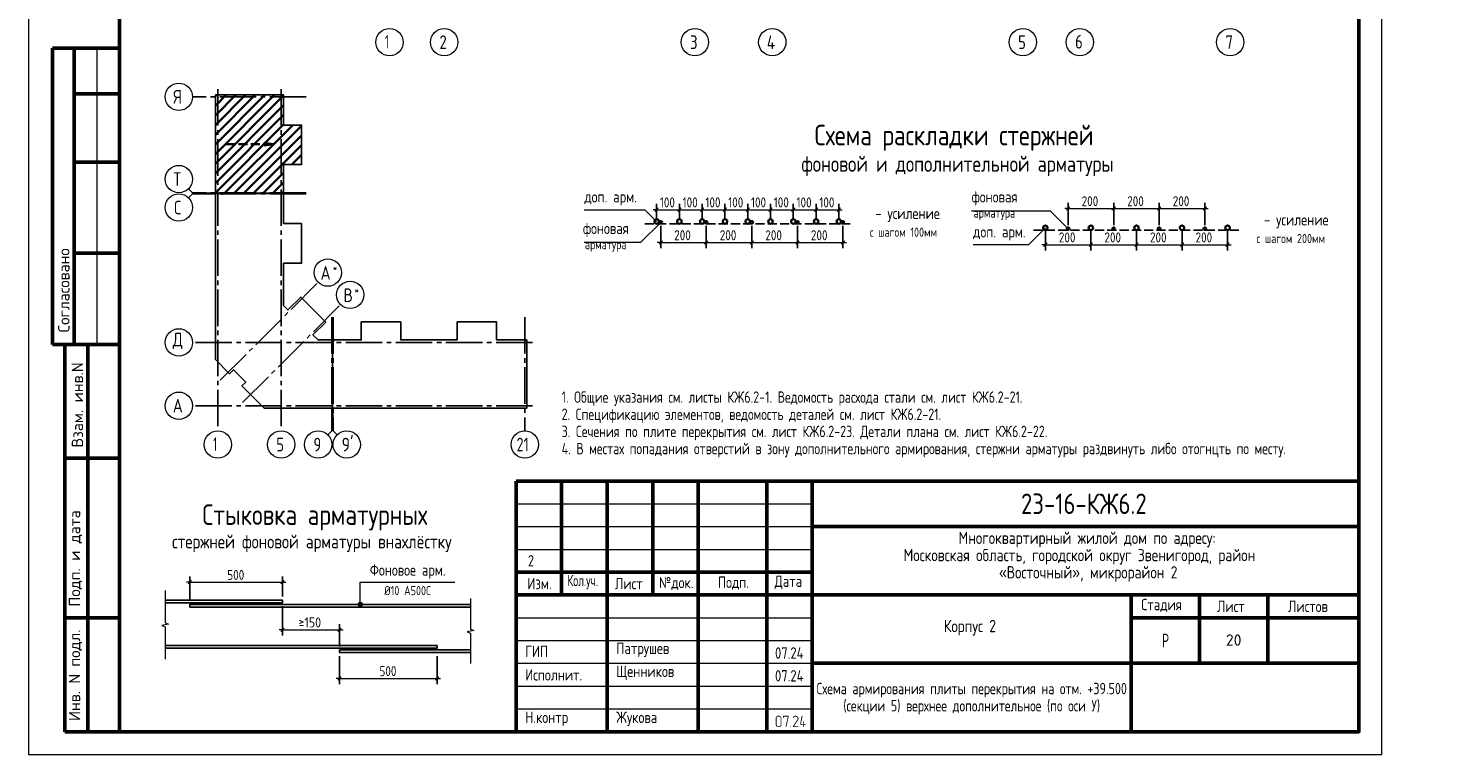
# Model space of a CAD drawing. Header units: millimetres. Extents: x 0 to 31317, y 0 to 42000.
# Tile 1 of 12: x 0 to 31317, y 0 to 15930. Entities that reach past the tile are written whole.
import ezdxf

# ---------------------------------------------------------------- set-up
doc = ezdxf.new("R2010")
doc.units = ezdxf.units.MM
doc.linetypes.add('______2', pattern=[270, 200, -70])
doc.linetypes.add('______5', pattern=[1100, 800, -100, 100, -100])
for name, color, linetype, lineweight in [('Standard', 7, 'Continuous', 25), ('Оси', 40, '______5', 18), ('Примечания', 7, 'Continuous', 25)]:
    doc.layers.add(name, color=color, linetype=linetype, lineweight=lineweight)
doc.styles.add('GOST 2.304-81', font='txt')
doc.styles.add('ISOCPEUR', font='txt')

msp = doc.modelspace()

# ---------------------------------------------------------------- hatches: boundary and pattern name
at = {"layer": 'Standard', "linetype": 'Continuous', "lineweight": 25, "transparency": 33554687}
h = msp.add_hatch(color=7, dxfattribs=at)
h.paths.add_polyline_path([(16525, 655), (16525, 652), (16525, 649), (16525, 647), (16524, 644), (16524, 641), (16523, 639), (16522, 637), (16521, 634), (16520, 632), (16519, 630), (16518, 627), (16516, 625), (16515, 623), (16513, 621), (16512, 619), (16510, 617), (16508, 615), (16506, 613), (16504, 612), (16501, 610), (16499, 609), (16497, 607), (16495, 606), (16492, 605), (16490, 604), (16488, 603), (16485, 603), (16482, 602), (16480, 602), (16477, 602), (16475, 601), (16472, 601), (16454, 601), (16451, 601), (16449, 602), (16446, 602), (16444, 602), (16442, 603), (16439, 603), (16437, 604), (16435, 605), (16432, 606), (16430, 607), (16428, 609), (16426, 610), (16423, 611), (16421, 613), (16419, 615), (16417, 617), (16415, 619), (16413, 621), (16411, 623), (16410, 625), (16408, 627), (16407, 629), (16406, 632), (16405, 634), (16404, 636), (16403, 639), (16402, 641), (16402, 644), (16401, 646), (16401, 649), (16401, 652), (16401, 655), (16401, 797), (16401, 799), (16401, 802), (16401, 804), (16402, 807), (16402, 809), (16403, 812), (16404, 814), (16405, 817), (16406, 819), (16407, 821), (16408, 823), (16409, 826), (16411, 828), (16413, 830), (16414, 832), (16416, 834), (16418, 836), (16420, 838), (16422, 839), (16424, 841), (16427, 842), (16429, 844), (16431, 845), (16433, 846), (16436, 847), (16438, 848), (16441, 848), (16443, 849), (16446, 849), (16449, 850), (16451, 850), (16454, 850), (16472, 850), (16475, 850), (16477, 850), (16480, 849), (16482, 849), (16485, 849), (16487, 848), (16490, 847), (16492, 846), (16494, 845), (16497, 844), (16499, 843), (16501, 841), (16503, 840), (16505, 838), (16507, 836), (16509, 834), (16511, 832), (16513, 830), (16515, 828), (16516, 826), (16518, 824), (16519, 822), (16520, 820), (16521, 817), (16522, 815), (16523, 812), (16524, 810), (16524, 807), (16525, 805), (16525, 802), (16525, 799), (16525, 797)], flags=16)
h.paths.add_polyline_path([(16508, 655), (16508, 797), (16508, 800), (16507, 804), (16506, 807), (16505, 810), (16504, 813), (16502, 816), (16500, 819), (16497, 822), (16494, 824), (16492, 826), (16489, 828), (16485, 830), (16482, 831), (16479, 832), (16475, 832), (16472, 832), (16454, 832), (16450, 832), (16447, 832), (16444, 831), (16440, 830), (16437, 828), (16434, 826), (16431, 824), (16429, 822), (16426, 819), (16424, 816), (16422, 814), (16421, 810), (16420, 807), (16419, 804), (16418, 800), (16418, 797), (16418, 655), (16418, 651), (16419, 648), (16420, 644), (16421, 641), (16423, 638), (16425, 635), (16427, 632), (16429, 630), (16432, 627), (16435, 625), (16438, 623), (16441, 622), (16444, 620), (16447, 620), (16451, 619), (16454, 619), (16472, 619), (16475, 619), (16479, 620), (16482, 620), (16485, 621), (16488, 623), (16491, 625), (16494, 627), (16497, 629), (16500, 632), (16502, 634), (16504, 637), (16505, 641), (16506, 644), (16507, 647), (16508, 651)])
for points in [[(16685, 839), (16632, 608), (16631, 607), (16630, 606), (16630, 605), (16628, 603), (16623, 601), (16621, 601), (16620, 602), (16618, 602), (16617, 603), (16616, 604), (16615, 605), (16615, 605), (16615, 606), (16614, 607), (16614, 608), (16614, 609), (16614, 610), (16614, 612), (16665, 832), (16578, 832), (16578, 815), (16578, 814), (16578, 813), (16578, 812), (16578, 811), (16577, 810), (16577, 809), (16576, 809), (16576, 808), (16575, 807), (16573, 806), (16571, 806), (16569, 806), (16569, 806), (16568, 806), (16568, 806), (16567, 806), (16566, 807), (16565, 807), (16564, 807), (16563, 808), (16563, 808), (16562, 809), (16562, 810), (16561, 811), (16561, 812), (16561, 813), (16561, 814), (16561, 815), (16561, 841), (16561, 842), (16561, 843), (16561, 844), (16561, 845), (16561, 846), (16562, 846), (16562, 847), (16563, 848), (16563, 848), (16564, 849), (16565, 849), (16566, 849), (16566, 850), (16567, 850), (16568, 850), (16570, 850), (16676, 850), (16678, 850), (16680, 849), (16682, 849), (16683, 848), (16684, 847), (16685, 845), (16685, 844), (16685, 842)], [(16889, 601), (16783, 601), (16781, 601), (16780, 602), (16778, 603), (16776, 604), (16775, 606), (16775, 607), (16774, 609), (16774, 611), (16774, 612), (16774, 613), (16775, 614), (16775, 615), (16873, 763), (16877, 770), (16879, 776), (16880, 779), (16881, 782), (16881, 786), (16881, 789), (16881, 791), (16881, 793), (16881, 795), (16880, 798), (16880, 800), (16879, 802), (16879, 804), (16878, 805), (16877, 807), (16876, 809), (16875, 811), (16873, 813), (16872, 814), (16870, 816), (16869, 818), (16867, 819), (16865, 821), (16863, 822), (16862, 823), (16860, 824), (16858, 826), (16856, 827), (16854, 828), (16852, 828), (16850, 829), (16847, 830), (16845, 831), (16843, 831), (16841, 831), (16839, 832), (16836, 832), (16834, 832), (16831, 832), (16828, 831), (16825, 831), (16822, 830), (16819, 829), (16817, 828), (16814, 827), (16811, 825), (16809, 823), (16806, 821), (16804, 819), (16802, 816), (16799, 813), (16798, 809), (16796, 806), (16794, 802), (16794, 800), (16793, 799), (16792, 798), (16791, 798), (16790, 797), (16789, 797), (16788, 796), (16786, 796), (16784, 796), (16783, 797), (16781, 797), (16780, 798), (16779, 799), (16778, 800), (16778, 800), (16778, 801), (16777, 802), (16777, 803), (16777, 804), (16777, 805), (16777, 808), (16778, 811), (16779, 813), (16780, 816), (16782, 818), (16783, 820), (16784, 823), (16785, 825), (16787, 827), (16788, 829), (16790, 831), (16792, 832), (16793, 834), (16795, 836), (16797, 837), (16799, 839), (16801, 840), (16804, 843), (16808, 844), (16812, 846), (16816, 848), (16820, 849), (16824, 849), (16829, 850), (16833, 850), (16836, 850), (16839, 850), (16843, 849), (16846, 849), (16849, 848), (16851, 848), (16854, 847), (16857, 846), (16860, 845), (16863, 843), (16866, 842), (16868, 840), (16871, 839), (16874, 837), (16876, 835), (16879, 833), (16881, 830), (16884, 828), (16886, 825), (16888, 823), (16890, 820), (16891, 818), (16893, 815), (16894, 812), (16896, 810), (16897, 807), (16898, 804), (16898, 801), (16899, 798), (16899, 795), (16900, 792), (16900, 789), (16900, 784), (16899, 780), (16898, 776), (16897, 772), (16896, 770), (16895, 767), (16895, 765), (16893, 763), (16892, 760), (16891, 758), (16889, 755), (16888, 753), (16799, 619), (16889, 619), (16891, 619), (16892, 618), (16894, 618), (16895, 616), (16896, 615), (16897, 613), (16898, 612), (16898, 610), (16898, 609), (16897, 607), (16897, 606), (16895, 604), (16895, 603), (16894, 603), (16894, 602), (16893, 602), (16892, 602), (16891, 601), (16890, 601)], [(17022, 672), (17049, 672), (17051, 672), (17053, 672), (17054, 671), (17055, 670), (17057, 668), (17057, 667), (17058, 665), (17058, 663), (17058, 662), (17058, 660), (17057, 659), (17056, 657), (17055, 657), (17055, 656), (17054, 656), (17053, 655), (17052, 655), (17051, 655), (17050, 655), (17049, 655), (17022, 655), (17022, 610), (17022, 609), (17022, 608), (17022, 607), (17022, 606), (17021, 605), (17021, 605), (17021, 604), (17020, 603), (17019, 602), (17017, 602), (17016, 601), (17014, 601), (17013, 601), (17012, 601), (17012, 601), (17011, 602), (17010, 602), (17009, 602), (17008, 603), (17007, 603), (17007, 604), (17006, 605), (17006, 605), (17005, 606), (17005, 607), (17005, 608), (17005, 609), (17005, 610), (17005, 655), (16943, 655), (16941, 655), (16939, 655), (16937, 656), (16936, 657), (16935, 658), (16934, 660), (16934, 661), (16934, 663), (16934, 665), (16969, 843), (16970, 845), (16970, 846), (16971, 847), (16972, 848), (16978, 850), (16980, 850), (16981, 849), (16983, 849), (16984, 848), (16985, 847), (16985, 846), (16986, 846), (16986, 845), (16987, 844), (16987, 843), (16987, 842), (16987, 841), (16987, 839), (16953, 672), (17005, 672), (17005, 717), (17005, 718), (17005, 720), (17006, 721), (17007, 723), (17008, 724), (17009, 724), (17010, 725), (17010, 725), (17011, 725), (17012, 726), (17013, 726), (17014, 726), (17015, 726), (17017, 725), (17018, 725), (17020, 723), (17020, 723), (17021, 722), (17021, 721), (17022, 721), (17022, 720), (17022, 719), (17022, 718), (17022, 717)], [(16729, 619), (16731, 619), (16733, 618), (16734, 618), (16735, 616), (16737, 615), (16737, 613), (16738, 612), (16738, 610), (16738, 609), (16738, 607), (16737, 606), (16736, 604), (16735, 603), (16735, 603), (16734, 602), (16733, 602), (16732, 602), (16731, 601), (16730, 601), (16729, 601), (16727, 601), (16726, 602), (16724, 603), (16723, 604), (16722, 605), (16721, 607), (16720, 608), (16720, 610), (16720, 611), (16721, 613), (16722, 614), (16723, 616), (16723, 616), (16724, 617), (16724, 618), (16725, 618), (16726, 619), (16727, 619), (16728, 619)]]:
    msp.add_hatch(color=7, dxfattribs=at).paths.add_polyline_path(points, flags=16)
at = {"layer": 'Примечания', "linetype": 'Continuous', "lineweight": 35, "transparency": 33554687}
msp.add_hatch(color=7, dxfattribs=at).paths.add_polyline_path([(5168, 13360), (5378, 13390), (5168, 13420)])
at = {"layer": 'Примечания', "linetype": 'Continuous', "lineweight": 13, "transparency": 33554687}
for points in [[(7235, 3294), (7325, 3294), (7319, 3316)], [(7235, 3294), (7319, 3316), (7241, 3316)], [(7241, 3271), (7325, 3294), (7235, 3294)], [(7241, 3316), (7319, 3316), (7303, 3333)], [(7241, 3316), (7303, 3333), (7258, 3333)], [(7241, 3271), (7319, 3271), (7325, 3294)], [(7258, 3255), (7319, 3271), (7241, 3271)], [(7258, 3333), (7303, 3333), (7280, 3339)], [(7258, 3255), (7303, 3255), (7319, 3271)], [(7303, 3255), (7258, 3255), (7280, 3249)]]:
    msp.add_hatch(color=7, dxfattribs=at).paths.add_polyline_path(points)

# ---------------------------------------------------------------- linework, layer by layer
at = {"layer": 'Standard', "color": 7, "linetype": 'Continuous', "lineweight": 50, "transparency": 33554687}
for p, q in [((2000, 15500), (527, 15500)), ((527, 15500), (527, 9000)), ((527, 15500), (527, 9000)), ((1000, 15500), (1000, 9000)), ((2000, 14500), (1000, 14500)), ((2000, 13000), (1000, 13000)), ((2000, 11000), (1000, 11000)), ((0, 9000), (6, 9000)), ((527, 9000), (2000, 9000)), ((800, 500), (800, 9000)), ((800, 500), (800, 9000)), ((1300, 500), (1300, 9000)), ((800, 6500), (2000, 6500)), ((10700, 500), (10700, 6000)), ((10700, 6000), (29200, 6000)), ((11700, 3500), (11700, 6000)), ((12700, 500), (12700, 6000)), ((13700, 3500), (13700, 6000)), ((14700, 500), (14700, 6000)), ((16200, 500), (16200, 6000)), ((17200, 500), (17200, 6000)), ((17200, 5000), (29200, 5000)), ((10700, 4000), (17200, 4000)), ((10700, 4000), (17200, 4000)), ((10700, 3500), (17200, 3500)), ((10700, 3500), (17200, 3500)), ((17200, 3500), (29200, 3500)), ((24200, 2000), (24200, 3500)), ((25700, 2000), (25700, 3500)), ((27200, 2000), (27200, 3500)), ((800, 3000), (2000, 3000)), ((24200, 3000), (29200, 3000)), ((17200, 2000), (29200, 2000)), ((24200, 500), (24200, 2000)), ((24200, 500), (24200, 2000)), ((2000, 500), (800, 500))]:
    msp.add_line(p, q, dxfattribs=at)
at = {"layer": 'Standard', "color": 7, "linetype": 'Continuous', "lineweight": 13, "transparency": 33554687}
for p, q in [((1500, 15500), (1500, 9000)), ((3600, 12327), (3512, 12415)), ((3600, 12302), (3512, 12214)), ((3600, 12327), (4100, 12327)), ((3600, 12302), (4100, 12302)), ((6658, 7100), (6658, 7600)), ((6683, 7100), (6683, 7600)), ((6658, 7100), (6570, 7012)), ((6683, 7100), (6771, 7012)), ((10700, 5500), (17200, 5500)), ((10700, 5000), (17200, 5000)), ((10700, 4500), (17200, 4500)), ((10700, 3000), (17200, 3000)), ((10700, 2500), (17200, 2500)), ((10700, 2500), (17200, 2500)), ((10700, 2000), (17200, 2000)), ((10700, 2000), (17200, 2000)), ((10700, 1500), (17200, 1500)), ((10700, 1000), (17200, 1000))]:
    msp.add_line(p, q, dxfattribs=at)
at = {"layer": 'Standard', "color": 7, "linetype": 'Continuous', "lineweight": 35, "transparency": 33554687}
for p, q in [((4100, 13174), (5400, 14474)), ((4100, 13598), (4976, 14474)), ((4100, 14022), (4552, 14474)), ((4100, 14447), (4127, 14474)), ((4100, 13386), (5188, 14474)), ((4100, 13810), (4764, 14474)), ((4100, 14235), (4339, 14474)), ((4100, 12962), (5596, 14458)), ((4100, 12750), (5596, 14246)), ((4100, 12538), (5596, 14034)), ((4100, 12325), (5596, 13821)), ((4304, 12317), (5800, 13813)), ((4516, 12317), (5993, 13794)), ((4728, 12317), (5993, 13582)), ((4940, 12317), (5993, 13370)), ((5780, 12945), (5993, 13158)), ((5992, 12945), (5993, 12946)), ((5152, 12317), (5596, 12761)), ((5364, 12317), (5596, 12549)), ((5578, 12319), (5596, 12337))]:
    msp.add_line(p, q, dxfattribs=at)
at = {"layer": 'Standard', "color": 7, "linetype": 'Continuous', "lineweight": 25, "transparency": 33554687}
for p, q in [((29200, 500), (29200, 6000)), ((10700, 500), (29200, 500)), ((10700, 500), (29200, 500)), ((10700, 500), (29200, 500))]:
    msp.add_line(p, q, dxfattribs=at)
at = {"layer": 'Standard', "color": 7, "linetype": 'Continuous', "lineweight": 13, "transparency": 33554687}
msp.add_lwpolyline([(0, 0), (29700, 0), (29700, 42000), (0, 42000), (0, 0)], close=True, dxfattribs=at)
at = {"layer": 'Standard', "color": 7, "linetype": 'Continuous', "lineweight": 50, "transparency": 33554687}
msp.add_lwpolyline([(2000, 41500), (29200, 41500), (29200, 500), (2000, 500), (2000, 41500)], close=True, dxfattribs=at)
at = {"layer": 'Standard', "color": 7, "linetype": 'Continuous', "lineweight": 25, "transparency": 33554687}
for points in [[(4100, 12317), (4100, 14474), (5596, 14474), (5596, 13813), (5993, 13813), (5993, 12945), (5596, 12945), (5596, 12317), (5578, 12317), (5578, 12337), (5563, 12337), (5563, 12317), (4100, 12317)], [(4100, 8857), (4100, 12312), (4238, 12312), (4238, 12292), (4253, 12292), (4253, 12312), (5596, 12312), (5596, 11649), (5993, 11649), (5993, 10781), (5596, 10781), (5596, 9855), (5694, 9757), (5975, 10038), (6524, 9489), (6243, 9208), (6355, 9096), (6668, 9096), (6668, 7600), (5170, 7600), (4682, 8088), (4767, 8173), (4499, 8441), (4414, 8356), (4100, 8670), (4100, 8857)], [(6673, 7600), (6673, 9063), (6693, 9063), (6693, 9078), (6673, 9078), (6673, 9096), (7301, 9096), (7301, 9493), (8169, 9493), (8169, 9096), (8787, 9096), (9405, 9096), (9405, 9493), (10273, 9493), (10273, 9096), (10934, 9096), (10934, 7600), (8787, 7600), (6673, 7600)]]:
    msp.add_lwpolyline(points, dxfattribs=at)
at = {"layer": 'Оси', "color": 8, "linetype": '______5', "lineweight": -3, "transparency": 33554687}
for p, q in [((6096, 14431), (3600, 14431)), ((4153, 14601), (4153, 7100)), ((5543, 14601), (5543, 7100)), ((6096, 12327), (3600, 12327)), ((6096, 12302), (3600, 12302)), ((4208, 8212), (6358, 10362)), ((4698, 7722), (6848, 9872)), ((6658, 9596), (6658, 7100)), ((6683, 9596), (6683, 7100)), ((10891, 9596), (10891, 7100)), ((11061, 9043), (3600, 9043)), ((11061, 9043), (3600, 9043)), ((11061, 7653), (3600, 7653))]:
    msp.add_line(p, q, dxfattribs=at)
at = {"layer": 'Оси', "color": 7, "linetype": 'Continuous', "lineweight": 13, "transparency": 33554687}
for centre in [(7924, 15630), (9124, 15630), (14624, 15630), (16324, 15630), (21824, 15630), (23074, 15630), (26374, 15630), (3300, 14431), (3300, 12627), (3300, 12002), (6570, 10574), (7060, 10084), (3300, 9043), (3300, 9043), (3300, 7653), (4153, 6800), (5543, 6800), (6358, 6800), (6983, 6800), (10891, 6800)]:
    msp.add_circle(centre, 300, dxfattribs=at)
at = {"layer": 'Примечания', "color": 7, "linetype": '______2', "lineweight": 35, "transparency": 33554687}
msp.add_line((4338, 13390), (5378, 13390), dxfattribs=at)
at = {"layer": 'Примечания', "color": 7, "linetype": 'Continuous', "lineweight": 35, "transparency": 33554687}
for p, q in [((5168, 13390), (5153, 13390)), ((5378, 13390), (5168, 13420)), ((5168, 13420), (5168, 13360)), ((5168, 13360), (5378, 13390)), ((5378, 13390), (5378, 13390)), ((5378, 13390), (5378, 13390)), ((5378, 13390), (5378, 13390))]:
    msp.add_line(p, q, dxfattribs=at)
at = {"layer": 'Примечания', "color": 7, "linetype": 'Continuous', "lineweight": 13, "transparency": 33554687}
for p, q in [((13785, 11955), (13710, 11955)), ((13785, 11955), (14285, 11955)), ((14285, 11955), (14785, 11955)), ((14785, 11955), (15285, 11955)), ((15285, 11955), (15785, 11955)), ((15785, 11955), (16285, 11955)), ((16285, 11955), (16785, 11955)), ((16785, 11955), (17285, 11955)), ((17285, 11955), (17785, 11955)), ((17785, 11955), (17860, 11955)), ((22816, 11981), (22741, 11981)), ((22816, 11981), (23816, 11981)), ((23816, 11981), (24816, 11981)), ((24816, 11981), (25816, 11981)), ((25816, 11981), (25891, 11981)), ((13875, 11234), (13800, 11234)), ((13875, 11234), (14875, 11234)), ((14875, 11234), (15875, 11234)), ((15875, 11234), (16875, 11234)), ((16875, 11234), (17875, 11234)), ((17875, 11234), (17950, 11234)), ((22316, 11186), (22241, 11186)), ((22316, 11186), (23316, 11186)), ((23316, 11186), (24316, 11186)), ((24316, 11186), (25316, 11186)), ((25316, 11186), (26316, 11186)), ((26316, 11186), (26391, 11186)), ((3543, 3780), (3468, 3780)), ((3543, 3780), (5573, 3780)), ((5573, 3780), (5648, 3780)), ((3000, 3601), (3000, 2891)), ((7235, 3294), (7235, 3294)), ((7280, 3339), (7280, 3339)), ((7280, 3249), (7280, 3249)), ((7325, 3294), (7325, 3294)), ((9700, 3421), (9700, 2751)), ((3075, 2860), (2925, 2830)), ((2925, 2830), (3000, 2800)), ((3000, 2891), (3075, 2860)), ((3000, 2800), (3000, 2089)), ((5573, 2737), (5498, 2737)), ((5573, 2737), (6828, 2737)), ((6828, 2737), (6903, 2737)), ((9775, 2722), (9625, 2693)), ((9625, 2693), (9700, 2665)), ((9700, 2751), (9775, 2722)), ((9700, 2665), (9700, 1994)), ((3000, 2089), (3000, 2089)), ((9700, 1994), (9700, 1994)), ((6828, 1668), (6753, 1668)), ((6828, 1668), (8968, 1668)), ((8968, 1668), (9043, 1668))]:
    msp.add_line(p, q, dxfattribs=at)
at = {"layer": 'Примечания', "color": 7, "linetype": 'Continuous', "lineweight": 25, "transparency": 33554687}
for p, q in [((13747, 11917), (13822, 11992)), ((14247, 11917), (14322, 11992)), ((14747, 11917), (14822, 11992)), ((15247, 11917), (15322, 11992)), ((15747, 11917), (15822, 11992)), ((16247, 11917), (16322, 11992)), ((16747, 11917), (16822, 11992)), ((17247, 11917), (17322, 11992)), ((17747, 11917), (17822, 11992)), ((22779, 11943), (22854, 12018)), ((23779, 11943), (23854, 12018)), ((24779, 11943), (24854, 12018)), ((25779, 11943), (25854, 12018)), ((13837, 11197), (13912, 11272)), ((14837, 11197), (14912, 11272)), ((15837, 11197), (15912, 11272)), ((16837, 11197), (16912, 11272)), ((17837, 11197), (17912, 11272)), ((22279, 11149), (22354, 11224)), ((23279, 11149), (23354, 11224)), ((24279, 11149), (24354, 11224)), ((25279, 11149), (25354, 11224)), ((26279, 11149), (26354, 11224)), ((3505, 3742), (3580, 3817)), ((5535, 3742), (5610, 3817)), ((5535, 2699), (5610, 2774)), ((6790, 2699), (6865, 2774)), ((6790, 1630), (6865, 1705)), ((8930, 1630), (9005, 1705))]:
    msp.add_line(p, q, dxfattribs=at)
at = {"layer": 'Примечания', "color": 253, "linetype": 'Continuous', "lineweight": -3, "true_color": 0xa0a0a0, "transparency": 33554687}
for p, q in [((13785, 11955), (13785, 12080)), ((13785, 11955), (13785, 11830)), ((13785, 11955), (13785, 11772)), ((14285, 11955), (14285, 12080)), ((14285, 11955), (14285, 11830)), ((14285, 11955), (14285, 11772)), ((14785, 11955), (14785, 12080)), ((14785, 11955), (14785, 11830)), ((14785, 11955), (14785, 11772)), ((15285, 11955), (15285, 12080)), ((15285, 11955), (15285, 11830)), ((15285, 11955), (15285, 11772)), ((15785, 11955), (15785, 12080)), ((15785, 11955), (15785, 11830)), ((15785, 11955), (15785, 11772)), ((16285, 11955), (16285, 12080)), ((16285, 11955), (16285, 11830)), ((16285, 11955), (16285, 11772)), ((16785, 11955), (16785, 12080)), ((16785, 11955), (16785, 11830)), ((16785, 11955), (16785, 11772)), ((17285, 11955), (17285, 12080)), ((17285, 11955), (17285, 11830)), ((17285, 11955), (17285, 11772)), ((17785, 11955), (17785, 12080)), ((17785, 11955), (17785, 11830)), ((17785, 11955), (17785, 11772)), ((22816, 11981), (22816, 12106)), ((22816, 12100), (22816, 11638)), ((22816, 11981), (22816, 11856)), ((22816, 11981), (22816, 11613)), ((23816, 11981), (23816, 12106)), ((23816, 12100), (23816, 11638)), ((23816, 11981), (23816, 11856)), ((23816, 11981), (23816, 11613)), ((24816, 11981), (24816, 12106)), ((24816, 12100), (24816, 11638)), ((24816, 11981), (24816, 11856)), ((24816, 11981), (24816, 11613)), ((25816, 11981), (25816, 12106)), ((25816, 12100), (25816, 11638)), ((25816, 11981), (25816, 11856)), ((25816, 11981), (25816, 11613)), ((13875, 11234), (13875, 11602)), ((17875, 11234), (17875, 11602)), ((13875, 11234), (13875, 11359)), ((14875, 11234), (14875, 11359)), ((15875, 11234), (15875, 11359)), ((16875, 11234), (16875, 11359)), ((17875, 11234), (17875, 11359)), ((22316, 11186), (22316, 11483)), ((22316, 11186), (22316, 11311)), ((23316, 11186), (23316, 11311)), ((24316, 11186), (24316, 11311)), ((25316, 11186), (25316, 11311)), ((26316, 11186), (26316, 11483)), ((26316, 11186), (26316, 11311)), ((13875, 11234), (13875, 11109)), ((14875, 11234), (14875, 11109)), ((15875, 11234), (15875, 11109)), ((16875, 11234), (16875, 11109)), ((17875, 11234), (17875, 11109)), ((22316, 11186), (22316, 11061)), ((23316, 11186), (23316, 11061)), ((24316, 11186), (24316, 11061)), ((25316, 11186), (25316, 11061)), ((26316, 11186), (26316, 11061)), ((3543, 3780), (3543, 3905)), ((3543, 3780), (3543, 3655)), ((3543, 3780), (3543, 3369)), ((5573, 3780), (5573, 3905)), ((5573, 3780), (5573, 3655)), ((5573, 3780), (5573, 3464)), ((5573, 2737), (5573, 3254)), ((5573, 2737), (5573, 2862)), ((6828, 2737), (6828, 2862)), ((5573, 2737), (5573, 2612)), ((6828, 2737), (6828, 2612)), ((6828, 2737), (6828, 2369)), ((6828, 1668), (6828, 2159)), ((8968, 1668), (8968, 2159)), ((6828, 1668), (6828, 1793)), ((6828, 1668), (6828, 1543)), ((8968, 1668), (8968, 1793)), ((8968, 1668), (8968, 1543))]:
    msp.add_line(p, q, dxfattribs=at)
at = {"layer": 'Примечания', "color": 8, "linetype": '______2', "lineweight": -3, "true_color": 0x737373, "transparency": 33554687}
for p, q in [((13525, 11647), (18035, 11647)), ((22056, 11508), (26566, 11508))]:
    msp.add_line(p, q, dxfattribs=at)
at = {"layer": 'Примечания', "color": 7, "linetype": 'Continuous', "lineweight": 13, "transparency": 33554687}
for points in [[(12191, 11955), (13527, 11955), (13785, 11697)], [(22816, 11538), (22428, 11926), (20699, 11926)], [(13875, 11677), (13432, 11234), (12191, 11234)], [(22316, 11558), (21944, 11186), (20731, 11186)], [(7280, 3294), (7280, 3780), (9358, 3780)]]:
    msp.add_lwpolyline(points, dxfattribs=at)
at = {"layer": 'Примечания', "color": 253, "linetype": 'Continuous', "lineweight": -3, "true_color": 0xa0a0a0, "transparency": 33554687}
for points in [[(14875, 11234), (14875, 11251), (14875, 11251), (14875, 11251), (14875, 11251), (14875, 11251), (14875, 11251), (14875, 11602)], [(15875, 11234), (15875, 11251), (15875, 11251), (15875, 11251), (15875, 11251), (15875, 11602)], [(16875, 11234), (16875, 11251), (16875, 11251), (16875, 11602)], [(23316, 11186), (23316, 11203), (23316, 11203), (23316, 11203), (23316, 11203), (23316, 11203), (23316, 11203), (23316, 11483)], [(24316, 11186), (24316, 11203), (24316, 11203), (24316, 11203), (24316, 11203), (24316, 11483)], [(25316, 11186), (25316, 11203), (25316, 11203), (25316, 11483)]]:
    msp.add_lwpolyline(points, dxfattribs=at)
at = {"layer": 'Примечания', "color": 7, "linetype": 'Continuous', "lineweight": 25, "transparency": 33554687}
for points in [[(3000, 3389), (5573, 3389), (5573, 3329), (3000, 3329)], [(9700, 3294), (3543, 3294), (3543, 3234), (9700, 3234)], [(3000, 2389), (8968, 2389), (8968, 2329), (3000, 2329)], [(9700, 2294), (6828, 2294), (6828, 2234), (9700, 2234)]]:
    msp.add_lwpolyline(points, dxfattribs=at)
at = {"layer": 'Примечания', "color": 7, "linetype": 'Continuous', "lineweight": 35, "transparency": 33554687}
for centre, radius in [((13785, 11697), 50), ((13875, 11677), 30), ((14285, 11697), 50), ((14785, 11697), 50), ((14875, 11677), 30), ((15285, 11697), 50), ((15785, 11697), 50), ((15875, 11677), 30), ((16285, 11697), 50), ((16785, 11697), 50), ((16875, 11677), 30), ((17285, 11697), 50), ((17785, 11697), 50), ((17875, 11677), 30), ((22316, 11558), 50), ((23316, 11558), 50), ((24316, 11558), 50), ((25316, 11558), 50), ((26316, 11558), 50), ((22816, 11538), 30), ((23816, 11538), 30), ((24816, 11538), 30), ((25816, 11538), 30)]:
    msp.add_circle(centre, radius, dxfattribs=at)
at = {"layer": 'Примечания', "color": 7, "linetype": 'Continuous', "lineweight": 13, "transparency": 33554687}
msp.add_circle((7280, 3294), 45, dxfattribs=at)

# ---------------------------------------------------------------- texts
at = {"layer": 'Standard', "color": 7, "linetype": 'Continuous', "lineweight": 50, "transparency": 33554687, "char_height": 250, "attachment_point": 7, "rotation": 90, "style": 'ISOCPEUR'}
for s, insert, width in [('\\A1;{\\fISOCPEUR|i0|b0;\\H250.000000;\\W1.000000;\\C7;Согласовано}\\P', (900, 9261), 2071.88), ('\\A1;{\\fISOCPEUR|i0|b0;\\H250.000000;\\W1.000000;\\C7;Взам. инв.N}\\P', (1198, 6736), 1909.1), ('\\A1;{\\fISOCPEUR|i0|b0;\\H250.000000;\\W1.000000;\\C7;Подп. и дата}\\P', (1174, 3242), 2197.06), ('\\A1;{\\fISOCPEUR|i0|b0;\\H250.000000;\\W1.000000;\\C7;Инв. N подл.}\\P', (1174, 734), 2021.79)]:
    msp.add_mtext(s, dxfattribs=dict(at, insert=insert, width=width))
at = {"layer": 'Standard', "color": 7, "linetype": 'Continuous', "lineweight": 13, "transparency": 33554687, "insert": (11700, 7967), "char_height": 250, "width": 19587.5, "attachment_point": 1, "line_spacing_factor": 0.903614}
msp.add_mtext('\\A1;{\\fGOST 2.304-81|i0|b0;\\H250.000000;\\W0.952381;\\C7;1. Общие указания см. листы КЖ6.2-1. Ведомость расхода стали см. лист КЖ6.2-21.}\\P{\\fGOST 2.304-81|i0|b0;\\H250.000000;\\W0.952381;\\C7;2. Спецификацию элементов, ведомость деталей см. лист КЖ6.2-21.}\\P{\\fGOST 2.304-81|i0|b0;\\H250.000000;\\W0.952381;\\C7;3. Сечения по плите перекрытия см. лист КЖ6.2-23. Детали плана см. лист КЖ6.2-22.}\\P{\\fGOST 2.304-81|i0|b0;\\H250.000000;\\W0.952381;\\C7;4. В местах попадания отверстий в зону дополнительного армирования, стержни арматуры раздвинуть либо отогнцть по месту.}\\P', dxfattribs=at)
at = {"layer": 'Standard', "color": 7, "linetype": 'Continuous', "lineweight": 25, "transparency": 33554687, "attachment_point": 7}
for s, insert, char_height, width, style in [('\\W0.75;21', (10711, 6650), 300, 472.28, 'ISOCPEUR'), ('Многоквартирный\\~жилой\\~дом\\~по\\~адресу:\\~', (20410, 4545), 270, 5717.08, 'GOST 2.304-81'), ('Московская\\~область,\\~городской\\~округ\\~Звенигород,\\~район\\~', (19204, 4167), 270, 8136.21, 'GOST 2.304-81'), ('«Восточный»,\\~микрорайон\\~2', (21297, 3789), 270, 3952.83, 'GOST 2.304-81'), ('Изм.', (10948, 3625), 250, 631.15, 'GOST 2.304-81'), ('\\W0.83;Кол.уч.', (11827, 3625), 250, 799.96, 'GOST 2.304-81'), ('Лист', (12871, 3625), 250, 782.23, 'GOST 2.304-81'), ('№док.', (13835, 3607), 250, 853.39, 'GOST 2.304-81'), ('Подп.', (15131, 3614), 250, 764.54, 'GOST 2.304-81'), ('Дата', (16373, 3625), 250, 782.23, 'GOST 2.304-81'), ('Стадия', (24421, 3125), 250, 1031.1, 'GOST 2.304-81'), ('Лист', (26084, 3125), 250, 782.23, 'GOST 2.304-81'), ('Листов', (27643, 3125), 250, 1066.5, 'GOST 2.304-81'), ('Корпус\\~2', (20088, 2610), 270, 1362.88, 'GOST 2.304-81'), ('\\W0.77;Р', (24877, 2350), 300, 262.93, 'GOST 2.304-81'), ('ГИП', (10900, 2137), 250, 586.81, 'GOST 2.304-81'), ('Патрушев', (12900, 2137), 250, 1386.36, 'GOST 2.304-81'), ('07.24', (16383, 2101), 250, 817.63, 'GOST 2.304-81'), ('Исполнит.', (10900, 1622), 250, 1386.36, 'GOST 2.304-81'), ('Щенников', (12900, 1631), 250, 1333.08, 'GOST 2.304-81'), ('07.24', (16383, 1601), 250, 817.63, 'GOST 2.304-81'), ('Н.контр', (10900, 622), 250, 1102.09, 'GOST 2.304-81'), ('Жукова', (12900, 622), 250, 1031.11, 'GOST 2.304-81')]:
    msp.add_mtext(s, dxfattribs=dict(at, insert=insert, char_height=char_height, width=width, style=style))
at = {"layer": 'Standard', "color": 7, "linetype": 'Continuous', "lineweight": 50, "transparency": 33554687, "insert": (21783, 5275), "char_height": 450, "width": 3070.53, "attachment_point": 7, "style": 'GOST 2.304-81'}
msp.add_mtext('23-16-КЖ6.2', dxfattribs=at)
at = {"layer": 'Standard', "color": 7, "linetype": 'Continuous', "lineweight": 18, "transparency": 33554687, "insert": (11027, 4250), "char_height": 250, "width": 283.33, "attachment_point": 5, "style": 'GOST 2.304-81'}
msp.add_mtext('\\A1;{\\fGOST 2.304-81|i0|b0;\\H250.000000;\\W1.000000;\\C7;2}\\P', dxfattribs=at)
at = {"layer": 'Standard', "color": 7, "linetype": 'Continuous', "lineweight": 13, "transparency": 33554687, "insert": (26450, 2510), "char_height": 250, "width": 459.38, "attachment_point": 5, "style": 'ISOCPEUR'}
msp.add_mtext('\\A1;{\\fISOCPEUR|i0|b0;\\H250.000000;\\W1.000000;\\C7;20}\\P', dxfattribs=at)
at = {"layer": 'Standard', "color": 7, "linetype": 'Continuous', "lineweight": 25, "transparency": 33554687, "insert": (20700, 1571), "char_height": 250, "width": 8254.17, "attachment_point": 2, "line_spacing_factor": 0.903614}
msp.add_mtext('\\A1;{\\fGOST 2.304-81|i0|b0;\\H250.000000;\\W0.952381;\\C7;Схема армирования плиты перекрытия на отм. +39.500}\\P{\\fGOST 2.304-81|i0|b0;\\H250.000000;\\W0.952381;\\C7;(секции 5) верхнее дополнительное (по оси У)}\\P', dxfattribs=at)
at = {"layer": 'Оси', "color": 7, "linetype": 'Continuous', "lineweight": 25, "transparency": 33554687, "attachment_point": 7, "style": 'ISOCPEUR'}
for s, insert, char_height, width in [('\\W0.56;1', (7824, 15490), 300, 233.32), ('\\W0.78;2', (9019, 15480), 300, 326.41), ('\\W0.78;3', (14519, 15480), 300, 326.41), ('\\W0.80;4', (16204, 15480), 300, 359.83), ('\\W0.78;5', (21719, 15480), 300, 326.41), ('\\W0.78;6', (22969, 15490), 300, 326.41), ('\\W0.78;7', (26269, 15480), 300, 326.41), ('\\W0.80;Я', (3180, 14281), 300, 359.83), ('\\W0.80;Т', (3180, 12477), 300, 359.83), ('\\W0.78;С', (3195, 11852), 300, 326.41), ('\\W0.82;А', (6409, 10417), 300, 392.66), ('\\W0.80;*', (6679, 10592), 180, 215.89), ('\\W0.80;В', (6914, 9927), 300, 359.84), ('\\W0.80;*', (7154, 10102), 180, 215.89), ('\\W0.82;Д', (3165, 8893), 300, 392.65), ('\\W0.82;А', (3165, 7503), 300, 392.65), ('\\W0.56;1', (4053, 6660), 300, 233.32), ('\\W0.78;5', (5438, 6650), 300, 326.41), ('\\W0.78;9', (6253, 6650), 300, 326.41), ("\\W0.84;9'", (6871, 6650), 300, 440.64)]:
    msp.add_mtext(s, dxfattribs=dict(at, insert=insert, char_height=char_height, width=width))
at = {"layer": 'Примечания', "color": 7, "linetype": 'Continuous', "lineweight": 50, "transparency": 33554687, "attachment_point": 7, "style": 'GOST 2.304-81'}
for s, insert, char_height, width in [('Схема\\~раскладки\\~стержней', (17252, 13245), 450, 6428.77), ('фоновой\\~и\\~дополнительной\\~арматуры', (16963, 12691), 350, 6865.69), ('Стыковка\\~арматурных', (3815, 4915), 450, 5309.46), ('стержней\\~фоновой\\~арматуры\\~внахлёстку', (3151, 4440), 300, 6502.98)]:
    msp.add_mtext(s, dxfattribs=dict(at, insert=insert, char_height=char_height, width=width))
at = {"layer": 'Примечания', "color": 7, "linetype": 'Continuous', "lineweight": 25, "transparency": 33554687, "attachment_point": 7}
for s, insert, char_height, width, style in [('доп.\\~арм.', (12199, 12046), 250, 1208.64, 'GOST 2.304-81'), ('100', (13855, 12005), 220, 485.07, 'GOST 2.304-81'), ('100', (14355, 12005), 220, 485.07, 'GOST 2.304-81'), ('100', (14855, 12005), 220, 485.07, 'GOST 2.304-81'), ('100', (15355, 12005), 220, 485.07, 'GOST 2.304-81'), ('100', (15855, 12005), 220, 485.07, 'GOST 2.304-81'), ('100', (16355, 12005), 220, 485.07, 'GOST 2.304-81'), ('100', (16855, 12005), 220, 485.08, 'GOST 2.304-81'), ('100', (17355, 12005), 220, 485.08, 'GOST 2.304-81'), ('фоновая', (20699, 12046), 250, 1173.24, 'GOST 2.304-81'), ('200', (23113, 12031), 220, 531.96, 'GOST 2.304-81'), ('200', (24113, 12031), 220, 531.96, 'GOST 2.304-81'), ('200', (25113, 12031), 220, 531.97, 'GOST 2.304-81'), ('-\\~усиление', (18585, 11681), 250, 1510.8, 'GOST 2.304-81'), ('арматура', (20741, 11726), 200, 1066.46, 'GOST 2.304-81'), ('фоновая', (12168, 11354), 250, 1173.24, 'GOST 2.304-81'), ('с\\~шагом\\~100мм', (18464, 11361), 200, 1606.26, 'GOST 2.304-81'), ('доп.\\~арм.', (20731, 11278), 250, 1208.64, 'GOST 2.304-81'), ('-\\~усиление', (27116, 11542), 250, 1510.81, 'GOST 2.304-81'), ('200', (14171, 11284), 220, 531.96, 'GOST 2.304-81'), ('200', (15171, 11284), 220, 531.96, 'GOST 2.304-81'), ('200', (16171, 11284), 220, 531.96, 'GOST 2.304-81'), ('200', (17171, 11284), 220, 531.96, 'GOST 2.304-81'), ('200', (22613, 11236), 220, 531.96, 'GOST 2.304-81'), ('200', (23613, 11236), 220, 531.96, 'GOST 2.304-81'), ('200', (24613, 11236), 220, 531.96, 'GOST 2.304-81'), ('200', (25613, 11236), 220, 531.97, 'GOST 2.304-81'), ('с\\~шагом\\~200мм', (26950, 11222), 200, 1648.89, 'GOST 2.304-81'), ('арматура', (12210, 11034), 200, 1066.47, 'GOST 2.304-81'), ('500', (4362, 3830), 220, 516.39, 'GOST 2.304-81'), ('Фоновое\\~арм.', (7491, 3855), 250, 1812.6, 'GOST 2.304-81'), ('Ø10\\~А500С', (7808, 3495), 200, 1153.95, 'GOST 2.304-81'), ('\\W0.87;≥150', (5925, 2787), 220, 666.9, 'ISOCPEUR'), ('500', (7702, 1718), 220, 516.4, 'GOST 2.304-81')]:
    msp.add_mtext(s, dxfattribs=dict(at, insert=insert, char_height=char_height, width=width, style=style))

doc.saveas('drawing.dxf')
